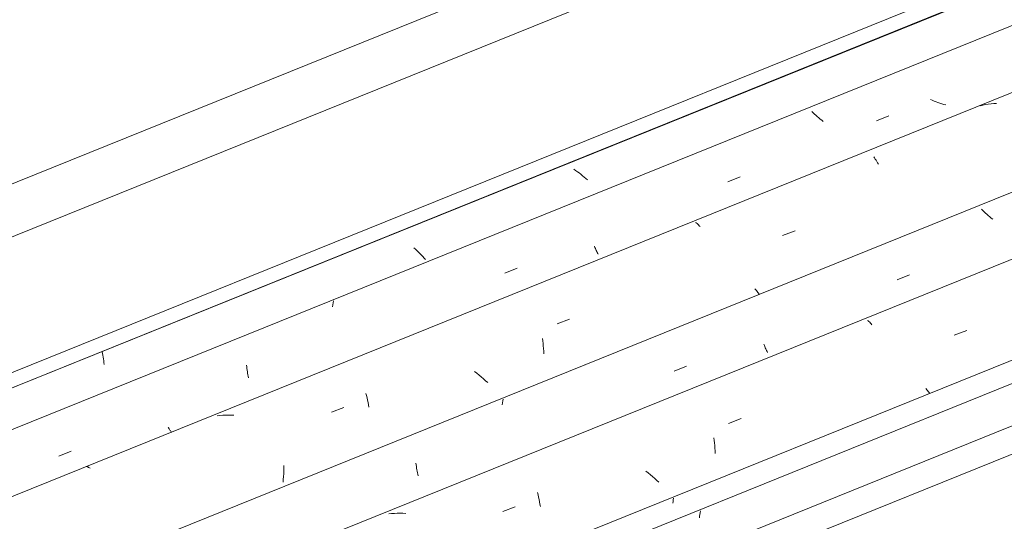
# Model space of a CAD drawing. Header units: metres. Extents: x -15.1 to 0.1, y 4.4 to 14.1.
# Tile 19 of 71: x -11.001 to -10.251, y 11.246 to 11.628. Entities that reach past the tile are written whole.
import ezdxf

# ---------------------------------------------------------------- set-up
doc = ezdxf.new("R2010")
doc.units = ezdxf.units.M
doc.layers.add('A-GLAZ-CWMG', color=7, linetype='Continuous', lineweight=5)
doc.layers.add('A-ROOF-OTLN', color=7, linetype='Continuous', lineweight=5)

# ---------------------------------------------------------------- blocks, each defined once
blk = doc.blocks.new('FP_97-ISO_01')
at = {"layer": 'A-GLAZ-CWMG'}
blk.add_line((-8.68776, 11.92622), (-12.4446, 10.40791), dxfattribs=at)
blk = doc.blocks.new('FP_98-ISO_01')
at = {"layer": 'A-GLAZ-CWMG', "color": 9, "true_color": 0xc0c0c0}
for p, q in [((-10.48257, 11.25346), (-10.4828, 11.25211)), ((-10.4832, 11.24942), (-10.48336, 11.24808)), ((-10.48301, 11.25076), (-10.4832, 11.24942)), ((-10.4828, 11.25211), (-10.48301, 11.25076))]:
    blk.add_line(p, q, dxfattribs=at)
blk = doc.blocks.new('Rectangular Mullion - Telha Fibrocimento - Ondulada-V86-ISO_01')
at = {"layer": 'A-GLAZ-CWMG'}
blk.add_line((-6.2425, 12.96811), (-12.49926, 10.43947), dxfattribs=at)
for name in ['FP_97-ISO_01', 'FP_98-ISO_01']:
    blk.add_blockref(name, (0, 0), dxfattribs=at)
blk = doc.blocks.new('FP_104-ISO_01')
at = {"layer": 'A-GLAZ-CWMG'}
blk.add_line((-8.6124, 11.97813), (-12.47377, 10.41758), dxfattribs=at)
blk = doc.blocks.new('FP_105-ISO_01')
at = {"layer": 'A-GLAZ-CWMG', "color": 9, "true_color": 0xc0c0c0}
for p, q in [((-10.50339, 11.26063), (-10.50357, 11.25933)), ((-10.50319, 11.26194), (-10.50339, 11.26063)), ((-10.50297, 11.26325), (-10.50319, 11.26194))]:
    blk.add_line(p, q, dxfattribs=at)
blk = doc.blocks.new('FP_106-ISO_01')
at = {"layer": 'A-GLAZ-CWMG'}
blk.add_line((-6.3242, 13.02998), (-12.60325, 10.49233), dxfattribs=at)
at = {"layer": 'A-GLAZ-CWMG', "color": 9, "true_color": 0xc0c0c0}
for p, q in [((-10.35536, 11.39855), (-10.35481, 11.39814)), ((-10.35481, 11.39814), (-10.35425, 11.39766)), ((-10.35425, 11.39766), (-10.35368, 11.39712)), ((-10.35368, 11.39712), (-10.3531, 11.39653)), ((-10.3531, 11.39653), (-10.35251, 11.39587)), ((-10.35251, 11.39587), (-10.35192, 11.39515)), ((-10.28925, 11.38731), (-10.27979, 11.391)), ((-10.30989, 11.34541), (-10.31091, 11.34661)), ((-10.30889, 11.3442), (-10.30989, 11.34541)), ((-10.30792, 11.34298), (-10.30889, 11.3442)), ((-10.46109, 11.32016), (-10.45164, 11.32385)), ((-10.47231, 11.30909), (-10.47207, 11.30718)), ((-10.47207, 11.30718), (-10.47187, 11.30524)), ((-10.47187, 11.30524), (-10.47169, 11.30327)), ((-10.47169, 11.30327), (-10.47155, 11.30127)), ((-10.47155, 11.30127), (-10.47144, 11.29925)), ((-10.47144, 11.29925), (-10.47137, 11.2972)), ((-10.52231, 11.28244), (-10.52405, 11.2838)), ((-10.5206, 11.28105), (-10.52231, 11.28244)), ((-10.51893, 11.27964), (-10.5206, 11.28105)), ((-10.51729, 11.2782), (-10.51893, 11.27964)), ((-10.51568, 11.27674), (-10.51729, 11.2782)), ((-10.51412, 11.27526), (-10.51568, 11.27674)), ((-10.60653, 11.26738), (-10.60612, 11.26571)), ((-10.60612, 11.26571), (-10.60573, 11.264)), ((-10.60573, 11.264), (-10.60537, 11.26225)), ((-10.60537, 11.26225), (-10.60503, 11.26046)), ((-10.63297, 11.25295), (-10.62352, 11.25665)), ((-10.60503, 11.26046), (-10.60472, 11.25863)), ((-10.60472, 11.25863), (-10.60444, 11.25677)), ((-10.71773, 11.25146), (-10.71986, 11.25124)), ((-10.71559, 11.25161), (-10.71773, 11.25146)), ((-10.71344, 11.2517), (-10.71559, 11.25161)), ((-10.71128, 11.25173), (-10.71344, 11.2517)), ((-10.70912, 11.2517), (-10.71128, 11.25173)), ((-10.70695, 11.25161), (-10.70912, 11.2517))]:
    blk.add_line(p, q, dxfattribs=at)
blk = doc.blocks.new('FP_107-ISO_01')
at = {"layer": 'A-GLAZ-CWMG', "color": 9, "true_color": 0xc0c0c0}
for p, q in [((-10.26752, 11.48231), (-10.26849, 11.48331)), ((-10.26652, 11.48132), (-10.26752, 11.48231)), ((-10.26549, 11.48033), (-10.26652, 11.48132)), ((-10.26443, 11.47936), (-10.26549, 11.48033)), ((-10.26336, 11.47839), (-10.26443, 11.47936)), ((-10.26225, 11.47743), (-10.26336, 11.47839)), ((-10.26112, 11.47649), (-10.26225, 11.47743)), ((-10.25997, 11.47556), (-10.26112, 11.47649)), ((-10.33268, 11.42954), (-10.32334, 11.43338)), ((-10.43421, 11.38038), (-10.43389, 11.37948)), ((-10.43389, 11.37948), (-10.43356, 11.37862)), ((-10.43356, 11.37862), (-10.43322, 11.37779)), ((-10.43322, 11.37779), (-10.43288, 11.377)), ((-10.43288, 11.377), (-10.43253, 11.37624)), ((-10.43253, 11.37624), (-10.43218, 11.37552)), ((-10.43218, 11.37552), (-10.43183, 11.37484)), ((-10.43183, 11.37484), (-10.43147, 11.37419)), ((-10.50245, 11.35983), (-10.49312, 11.36367)), ((-10.63326, 11.33576), (-10.63345, 11.33433)), ((-10.63305, 11.33719), (-10.63326, 11.33576)), ((-10.63281, 11.33862), (-10.63305, 11.33719)), ((-10.69913, 11.28987), (-10.69899, 11.28858)), ((-10.69899, 11.28858), (-10.69884, 11.28731)), ((-10.69884, 11.28731), (-10.69867, 11.28607)), ((-10.69867, 11.28607), (-10.69848, 11.28486)), ((-10.69848, 11.28486), (-10.69827, 11.28367)), ((-10.69827, 11.28367), (-10.69805, 11.2825)), ((-10.69805, 11.2825), (-10.69781, 11.28137)), ((-10.69781, 11.28137), (-10.69756, 11.28026))]:
    blk.add_line(p, q, dxfattribs=at)
blk = doc.blocks.new('FP_108-ISO_01')
at = {"layer": 'A-GLAZ-CWMG'}
blk.add_line((-6.45373, 13.10454), (-12.73255, 10.56698), dxfattribs=at)
at = {"layer": 'A-GLAZ-CWMG', "color": 9, "true_color": 0xc0c0c0}
for p, q in [((-10.26761, 11.56249), (-10.26968, 11.56202)), ((-10.26552, 11.56289), (-10.26761, 11.56249)), ((-10.26341, 11.56324), (-10.26552, 11.56289)), ((-10.26129, 11.56352), (-10.26341, 11.56324)), ((-10.25916, 11.56373), (-10.26129, 11.56352)), ((-10.25702, 11.56389), (-10.25916, 11.56373)), ((-10.35058, 11.52303), (-10.34999, 11.52227)), ((-10.34999, 11.52227), (-10.3494, 11.52146)), ((-10.3494, 11.52146), (-10.3488, 11.52059)), ((-10.3488, 11.52059), (-10.34821, 11.51966)), ((-10.34821, 11.51966), (-10.34762, 11.51868)), ((-10.34762, 11.51868), (-10.34703, 11.51763)), ((-10.48623, 11.47312), (-10.48569, 11.47276)), ((-10.48569, 11.47276), (-10.48513, 11.47234)), ((-10.48513, 11.47234), (-10.48457, 11.47186)), ((-10.48457, 11.47186), (-10.48399, 11.47132)), ((-10.48399, 11.47132), (-10.48341, 11.47072)), ((-10.48341, 11.47072), (-10.48283, 11.47005)), ((-10.41994, 11.46313), (-10.41049, 11.46683)), ((-10.43996, 11.42127), (-10.44119, 11.42269)), ((-10.43876, 11.41984), (-10.43996, 11.42127)), ((-10.43759, 11.41841), (-10.43876, 11.41984)), ((-10.59175, 11.39588), (-10.5823, 11.39958)), ((-10.6029, 11.38489), (-10.60264, 11.38301)), ((-10.60264, 11.38301), (-10.60241, 11.38109)), ((-10.60241, 11.38109), (-10.60221, 11.37914)), ((-10.60221, 11.37914), (-10.60204, 11.37716)), ((-10.60204, 11.37716), (-10.60191, 11.37515)), ((-10.60191, 11.37515), (-10.60181, 11.37312)), ((-10.65281, 11.35829), (-10.65457, 11.35963)), ((-10.65107, 11.35692), (-10.65281, 11.35829)), ((-10.64938, 11.35552), (-10.65107, 11.35692)), ((-10.64771, 11.3541), (-10.64938, 11.35552)), ((-10.64609, 11.35265), (-10.64771, 11.3541)), ((-10.6445, 11.35119), (-10.64609, 11.35265)), ((-10.7372, 11.34294), (-10.73677, 11.3413)), ((-10.73677, 11.3413), (-10.73636, 11.33962)), ((-10.73636, 11.33962), (-10.73598, 11.3379)), ((-10.73598, 11.3379), (-10.73562, 11.33614)), ((-10.73562, 11.33614), (-10.73529, 11.33434)), ((-10.76359, 11.32857), (-10.75414, 11.33227)), ((-10.73529, 11.33434), (-10.73499, 11.3325)), ((-10.84846, 11.32608), (-10.85058, 11.32581)), ((-10.84633, 11.32628), (-10.84846, 11.32608)), ((-10.84418, 11.32642), (-10.84633, 11.32628)), ((-10.84203, 11.3265), (-10.84418, 11.32642)), ((-10.83987, 11.32651), (-10.84203, 11.3265)), ((-10.83771, 11.32647), (-10.83987, 11.32651)), ((-10.95036, 11.28734), (-10.94989, 11.28726)), ((-10.94989, 11.28726), (-10.9494, 11.28712)), ((-10.9494, 11.28712), (-10.94889, 11.28692)), ((-10.94889, 11.28692), (-10.94837, 11.28665)), ((-10.94837, 11.28665), (-10.94784, 11.28633)), ((-10.94784, 11.28633), (-10.94729, 11.28594)), ((-10.79974, 11.28389), (-10.79984, 11.28175)), ((-10.79967, 11.286), (-10.79974, 11.28389)), ((-10.79965, 11.28811), (-10.79967, 11.286)), ((-10.80017, 11.27745), (-10.80039, 11.27528)), ((-10.79998, 11.2796), (-10.80017, 11.27745)), ((-10.79984, 11.28175), (-10.79998, 11.2796))]:
    blk.add_line(p, q, dxfattribs=at)
blk = doc.blocks.new('FP_109-ISO_01')
at = {"layer": 'A-GLAZ-CWMG', "color": 9, "true_color": 0xc0c0c0}
for p, q in [((-10.30602, 11.56628), (-10.30743, 11.56692)), ((-10.30459, 11.56567), (-10.30602, 11.56628)), ((-10.30315, 11.56509), (-10.30459, 11.56567)), ((-10.3017, 11.56454), (-10.30315, 11.56509)), ((-10.30024, 11.56401), (-10.3017, 11.56454)), ((-10.29877, 11.56352), (-10.30024, 11.56401)), ((-10.29729, 11.56307), (-10.29877, 11.56352)), ((-10.2958, 11.56264), (-10.29729, 11.56307)), ((-10.3967, 11.55675), (-10.39769, 11.55775)), ((-10.39568, 11.55576), (-10.3967, 11.55675)), ((-10.39464, 11.55478), (-10.39568, 11.55576)), ((-10.39357, 11.55381), (-10.39464, 11.55478)), ((-10.39248, 11.55285), (-10.39357, 11.55381)), ((-10.34847, 11.55061), (-10.33913, 11.55445)), ((-10.39136, 11.55189), (-10.39248, 11.55285)), ((-10.39022, 11.55096), (-10.39136, 11.55189)), ((-10.38906, 11.55003), (-10.39022, 11.55096)), ((-10.46166, 11.50415), (-10.45232, 11.50798)), ((-10.56316, 11.45509), (-10.56284, 11.4542)), ((-10.56284, 11.4542), (-10.56251, 11.45335)), ((-10.56251, 11.45335), (-10.56217, 11.45254)), ((-10.56217, 11.45254), (-10.56182, 11.45176)), ((-10.56182, 11.45176), (-10.56147, 11.45102)), ((-10.56147, 11.45102), (-10.56112, 11.45031)), ((-10.56112, 11.45031), (-10.56077, 11.44964)), ((-10.56077, 11.44964), (-10.56041, 11.44901)), ((-10.63144, 11.43447), (-10.62211, 11.4383)), ((-10.76224, 11.41195), (-10.76246, 11.41039)), ((-10.76198, 11.41352), (-10.76224, 11.41195)), ((-10.76246, 11.41039), (-10.76265, 11.40883)), ((-10.82819, 11.36445), (-10.82805, 11.36317)), ((-10.82805, 11.36317), (-10.82789, 11.36192)), ((-10.82789, 11.36192), (-10.82771, 11.36069)), ((-10.82771, 11.36069), (-10.82751, 11.35948)), ((-10.82751, 11.35948), (-10.8273, 11.3583)), ((-10.8273, 11.3583), (-10.82707, 11.35715)), ((-10.82707, 11.35715), (-10.82683, 11.35602)), ((-10.82683, 11.35602), (-10.82657, 11.35493)), ((-10.88787, 11.31731), (-10.88752, 11.31668)), ((-10.88752, 11.31668), (-10.88716, 11.3161)), ((-10.88716, 11.3161), (-10.88681, 11.31555)), ((-10.88681, 11.31555), (-10.88646, 11.31504)), ((-10.88646, 11.31504), (-10.88611, 11.31458)), ((-10.88611, 11.31458), (-10.88576, 11.31415)), ((-10.88576, 11.31415), (-10.88542, 11.31376)), ((-10.88542, 11.31376), (-10.88508, 11.31341)), ((-10.97098, 11.29518), (-10.96164, 11.29901))]:
    blk.add_line(p, q, dxfattribs=at)
blk = doc.blocks.new('FP_110-ISO_01')
at = {"layer": 'A-GLAZ-CWMG', "color": 9, "true_color": 0xc0c0c0}
for p, q in [((-10.57756, 11.51282), (-10.57894, 11.51377)), ((-10.57619, 11.51185), (-10.57756, 11.51282)), ((-10.57485, 11.51086), (-10.57619, 11.51185)), ((-10.57354, 11.50984), (-10.57485, 11.51086)), ((-10.57225, 11.5088), (-10.57354, 11.50984)), ((-10.57098, 11.50775), (-10.57225, 11.5088)), ((-10.56974, 11.50667), (-10.57098, 11.50775)), ((-10.56853, 11.50558), (-10.56974, 11.50667)), ((-10.69959, 11.45284), (-10.7008, 11.45393)), ((-10.6984, 11.45174), (-10.69959, 11.45284)), ((-10.69724, 11.45062), (-10.6984, 11.45174)), ((-10.69611, 11.44949), (-10.69724, 11.45062)), ((-10.69501, 11.44835), (-10.69611, 11.44949)), ((-10.69394, 11.4472), (-10.69501, 11.44835)), ((-10.6929, 11.44604), (-10.69394, 11.4472)), ((-10.69189, 11.44488), (-10.6929, 11.44604)), ((-10.93815, 11.37459), (-10.93786, 11.3733)), ((-10.93786, 11.3733), (-10.93758, 11.37197)), ((-10.93758, 11.37197), (-10.93733, 11.37061)), ((-10.93733, 11.37061), (-10.93709, 11.36923)), ((-10.93709, 11.36923), (-10.93688, 11.36782)), ((-10.93688, 11.36782), (-10.93669, 11.36639)), ((-10.93669, 11.36639), (-10.93652, 11.36493))]:
    blk.add_line(p, q, dxfattribs=at)
blk = doc.blocks.new('Rectangular Mullion - Telha Fibrocimento - Ondulada-V99-ISO_01')
at = {"layer": 'A-GLAZ-CWMG'}
for p, q in [((-6.52167, 13.12818), (-12.7773, 10.59999)), ((-6.39234, 13.05338), (-12.64784, 10.52525)), ((-6.26234, 12.97809), (-12.5176, 10.45005))]:
    blk.add_line(p, q, dxfattribs=at)
for name in ['FP_110-ISO_01', 'FP_108-ISO_01', 'FP_109-ISO_01', 'FP_106-ISO_01', 'FP_107-ISO_01', 'FP_104-ISO_01', 'FP_105-ISO_01']:
    blk.add_blockref(name, (0, 0), dxfattribs=at)

msp = doc.modelspace()

# ---------------------------------------------------------------- linework, layer by layer
at = {"layer": 'A-ROOF-OTLN'}
for p, q in [((-12.82883, 10.62257), (-6.78372, 13.06567)), ((-12.80966, 10.61868), (-6.7783, 13.05622)), ((-12.80948, 10.61857), (-6.7793, 13.05563)), ((-12.96023, 10.71307), (-10.39613, 11.74933)), ((-12.93406, 10.68333), (-10.3884, 11.71215))]:
    msp.add_line(p, q, dxfattribs=at)

# ---------------------------------------------------------------- block references
at = {"layer": 'A-GLAZ-CWMG'}
for name in ['Rectangular Mullion - Telha Fibrocimento - Ondulada-V99-ISO_01', 'Rectangular Mullion - Telha Fibrocimento - Ondulada-V86-ISO_01']:
    msp.add_blockref(name, (0, 0), dxfattribs=at)

doc.saveas('drawing.dxf')
